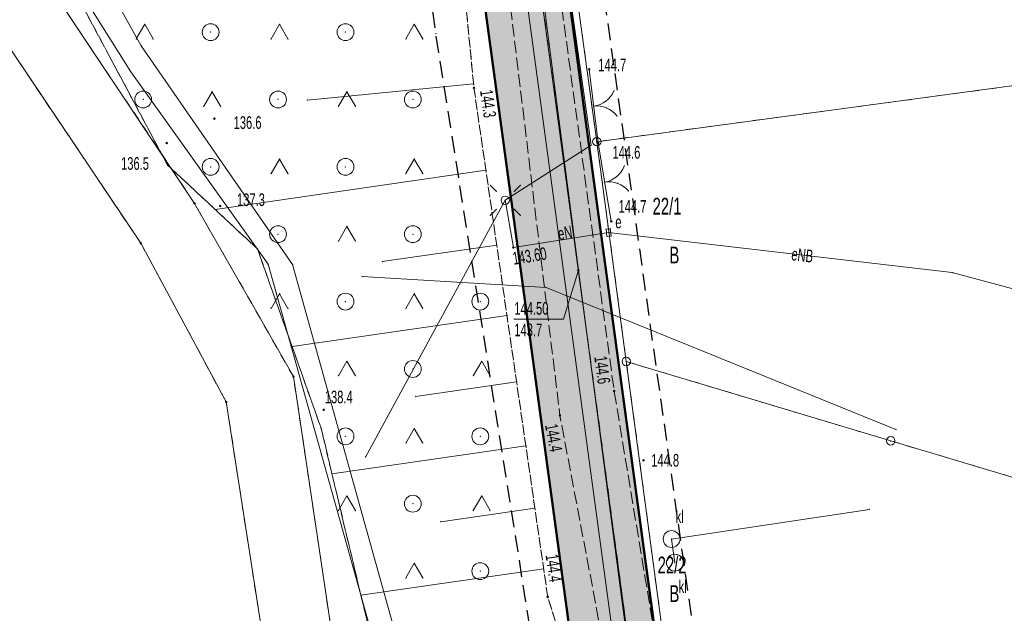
# Model space of a CAD drawing. Extents: x 6456700 to 6518119, y 5963420 to 5980059.
# Tile 230 of 256: x 6512444 to 6512502, y 5966409 to 5966445. Entities that reach past the tile are written whole.
import ezdxf
from ezdxf.enums import TextEntityAlignment as Align

# ---------------------------------------------------------------- set-up
doc = ezdxf.new("R2010")
doc.units = 0
doc.header["$MEASUREMENT"] = 0
for name, pattern in [('L_0_03', [1, 0.5, -0.5]), ('L_0_04', [1.5, 1, -0.5]), ('L_0_52', [1, 0.75, -0.25]), ('L_0_5A', [0.75, 0.5, -0.25])]:
    doc.linetypes.add(name, pattern=pattern)
doc.layers.get('0').update_dxf_attribs({"color": 2, "linetype": 'CONTINUOUS', "lineweight": 5})
for name, color, linetype, lineweight in [('000_Inne__niezydentyfikowane_', 7, 'CONTINUOUS', 18), ('18mm Kreska ciągła', 7, 'CONTINUOUS', 18), ('202_punkt_graniczny', 7, 'CONTINUOUS', 18), ('203_punkt_graniczny', 7, 'CONTINUOUS', 18), ('210_oznaczenie_konturu_uzytku_gruntowego', 96, 'CONTINUOUS', 18), ('211_numer_dzialki_ewidencyjnej', 7, 'CONTINUOUS', 18), ('218_kontur_uzytku_gruntowego', 96, 'L_0_03', 18), ('219_dzialka_ewidencyjna', 7, 'CONTINUOUS', 18), ('50mm Kreska ciągła', 7, 'CONTINUOUS', 50), ('9mm Kreska ciągła', 252, 'CONTINUOUS', 9), ('brama', 7, 'CONTINUOUS', 18), ('jezdnia', 7, 'CONTINUOUS', 18), ('latarnia', 7, 'CONTINUOUS', 18), ('ogrodzenie_trwale', 7, 'CONTINUOUS', 18), ('osadnik__szambo', 7, 'CONTINUOUS', 18), ('osadnik__szambo_Atr17', 7, 'CONTINUOUS', 18), ('pikieta_naturalna', 7, 'CONTINUOUS', 18), ('pikieta_naturalna_Atr2', 7, 'CONTINUOUS', 18), ('przewod_elektroenergetyczny_niskiego_napiecia', 7, 'CONTINUOUS', 18), ('przewod_elektroenergetyczny_podziemny', 7, 'CONTINUOUS', 18), ('przewod_elektroenergetyczny_podziemny_Atr1', 7, 'CONTINUOUS', 18), ('przewod_kanalizacyjny', 7, 'CONTINUOUS', 18), ('przewod_telekomunikacyjny_podziemny', 7, 'CONTINUOUS', 18), ('przewod_wodociagowy', 7, 'CONTINUOUS', 18), ('rzedna', 7, 'CONTINUOUS', 18), ('rzedna_Atr2', 7, 'CONTINUOUS', 18), ('rzedna_Atr3', 7, 'CONTINUOUS', 18), ('skarpa_nieumocniona', 7, 'CONTINUOUS', 18), ('slup_przewodow_napowietrznych', 7, 'CONTINUOUS', 18), ('szafa_elektroenergetyczna_lub_kontener', 7, 'CONTINUOUS', 18), ('szafa_elektroenergetyczna_lub_kontener_Atr17', 7, 'CONTINUOUS', 18), ('teren_zalesiony', 7, 'CONTINUOUS', 18), ('Zakres', 7, 'CONTINUOUS', 18)]:
    doc.layers.add(name, color=color, linetype=linetype, lineweight=lineweight)
doc.styles.get("Standard").update_dxf_attribs({"font": 'txt', "width": 0.75})

# ---------------------------------------------------------------- blocks, each defined once
blk = doc.blocks.new('mdcp_nowa')
at = {"layer": '203_punkt_graniczny', "linetype": 'Continuous', "lineweight": 18, "true_color": 0x000000}
for points in [[(6495185.12, 5982884.625, 1), (6495185.12, 5982884.715, 1)], [(6495181.93, 5982882.255, 1), (6495181.93, 5982882.345, 1)], [(6495190.99, 5982874.335, 1), (6495190.99, 5982874.425, 1)], [(6495187, 5982872.835, 1), (6495187, 5982872.925, 1)]]:
    blk.add_hatch(color=18, dxfattribs=at).paths.add_polyline_path(points)
at = {"layer": 'pikieta_naturalna', "linetype": 'Continuous', "lineweight": 18, "true_color": 0x000000}
for points in [[(6495208.54, 5982892.585, 1), (6495208.54, 5982892.675, 1)], [(6495201.7, 5982891.485, 1), (6495201.7, 5982891.575, 1)], [(6495186.3, 5982889.655, 1), (6495186.3, 5982889.745, 1)], [(6495183.47, 5982888.205, 1), (6495183.47, 5982888.295, 1)], [(6495209.07, 5982888.215, 1), (6495209.07, 5982888.305, 1)], [(6495186.64, 5982884.465, 1), (6495186.64, 5982884.555, 1)], [(6495209.85, 5982883.555, 1), (6495209.85, 5982883.645, 1)], [(6495210.02, 5982873.485, 1), (6495210.02, 5982873.575, 1)], [(6495192.78, 5982872.365, 1), (6495192.78, 5982872.455, 1)], [(6495206.8, 5982872.035, 1), (6495206.8, 5982872.125, 1)], [(6495211.76, 5982869.365, 1), (6495211.76, 5982869.455, 1)], [(6495206.08, 5982861.255, 1), (6495206.08, 5982861.345, 1)]]:
    blk.add_hatch(color=18, dxfattribs=at).paths.add_polyline_path(points)
at = {"layer": 'rzedna', "linetype": 'Continuous', "lineweight": 18, "true_color": 0xff0000}
blk.add_hatch(color=1, dxfattribs=at).paths.add_polyline_path([(6495204.04, 5982882.005, 1), (6495204.04, 5982882.095, 1)])
at = {"layer": 'rzedna', "linetype": 'Continuous', "lineweight": 18, "true_color": 0x000000}
blk.add_hatch(color=18, dxfattribs=at).paths.add_polyline_path([(6495207.9, 5982880.665, 1), (6495207.9, 5982880.755, 1)])
at = {"layer": '000_Inne__niezydentyfikowane_', "linetype": 'Continuous', "lineweight": 18, "flags": 128}
for points in [[(6495201.68, 5982891.76), (6495191.82, 5982890.8)], [(6495202.41, 5982886.63), (6495186.35, 5982884.3)], [(6495203.05, 5982882.19), (6495196.26, 5982881.21)], [(6495203.66, 5982878.02), (6495190.91, 5982876.17)], [(6495204.23, 5982874.08), (6495198.25, 5982873.21)], [(6495204.78, 5982870.28), (6495193.27, 5982868.61)], [(6495205.31, 5982866.58), (6495199.73, 5982865.77)], [(6495205.84, 5982862.97), (6495194.99, 5982861.4)]]:
    blk.add_lwpolyline(points, dxfattribs=at)
at = {"layer": '000_Inne__niezydentyfikowane_'}
for p in [(6495201.68, 5982891.76), (6495191.82, 5982890.8), (6495202.41, 5982886.63), (6495186.35, 5982884.3), (6495203.05, 5982882.19), (6495196.26, 5982881.21), (6495203.66, 5982878.02), (6495190.91, 5982876.17), (6495204.23, 5982874.08), (6495198.25, 5982873.21), (6495204.78, 5982870.28), (6495193.27, 5982868.61), (6495205.31, 5982866.58), (6495199.73, 5982865.77), (6495205.84, 5982862.97), (6495194.99, 5982861.4)]:
    blk.add_point(p, dxfattribs=at)
at = {"layer": '202_punkt_graniczny', "color": 7, "linetype": 'Continuous', "lineweight": 18}
for centre in [(6495208.99, 5982888.33), (6495210.74, 5982875.28), (6495226.43, 5982870.57)]:
    blk.add_circle(centre, 0.25, dxfattribs=at)
at = {"layer": '202_punkt_graniczny'}
for p in [(6495208.99, 5982888.33), (6495210.74, 5982875.28), (6495226.43, 5982870.57)]:
    blk.add_point(p, dxfattribs=at)
at = {"layer": '203_punkt_graniczny', "color": 7, "linetype": 'Continuous', "lineweight": 18}
for centre in [(6495185.12, 5982884.67), (6495181.93, 5982882.3), (6495190.99, 5982874.38), (6495187, 5982872.88)]:
    blk.add_circle(centre, 0.045, dxfattribs=at)
at = {"layer": '203_punkt_graniczny'}
for p in [(6495185.12, 5982884.67), (6495181.93, 5982882.3), (6495190.99, 5982874.38), (6495187, 5982872.88)]:
    blk.add_point(p, dxfattribs=at)
at = {"layer": '218_kontur_uzytku_gruntowego', "lineweight": 18, "flags": 128}
for points in [[(6495212.64, 5982845.49), (6495199.25, 5982944.91)], [(6495185.12, 5982884.67), (6495155.57, 5982928.91)], [(6495159.01, 5982916.47), (6495181.93, 5982882.3)], [(6495205.95, 5982910.58), (6495208.99, 5982888.33)], [(6495238.59, 5982892.31), (6495208.99, 5982888.33)], [(6495208.99, 5982888.33), (6495210.74, 5982875.28)], [(6495190.99, 5982874.38), (6495185.12, 5982884.67)], [(6495181.93, 5982882.3), (6495187, 5982872.88)], [(6495210.74, 5982875.28), (6495226.43, 5982870.57)], [(6495210.74, 5982875.28), (6495214.21, 5982849.34)], [(6495193.94, 5982854.62), (6495190.99, 5982874.38)], [(6495187, 5982872.88), (6495189.86, 5982854.44)], [(6495226.43, 5982870.57), (6495235.42, 5982867.88)]]:
    blk.add_lwpolyline(points, dxfattribs=at)
at = {"layer": '218_kontur_uzytku_gruntowego'}
for p in [(6495208.99, 5982888.33), (6495208.99, 5982888.33), (6495208.99, 5982888.33), (6495208.99, 5982888.33), (6495208.99, 5982888.33), (6495208.99, 5982888.33), (6495185.12, 5982884.67), (6495185.12, 5982884.67), (6495185.12, 5982884.67), (6495185.12, 5982884.67), (6495181.93, 5982882.3), (6495181.93, 5982882.3), (6495210.74, 5982875.28), (6495210.74, 5982875.28), (6495210.74, 5982875.28), (6495210.74, 5982875.28), (6495210.74, 5982875.28), (6495210.74, 5982875.28), (6495190.99, 5982874.38), (6495190.99, 5982874.38), (6495190.99, 5982874.38), (6495190.99, 5982874.38), (6495187, 5982872.88), (6495187, 5982872.88), (6495226.43, 5982870.57), (6495226.43, 5982870.57), (6495226.43, 5982870.57), (6495226.43, 5982870.57)]:
    blk.add_point(p, dxfattribs=at)
at = {"layer": '219_dzialka_ewidencyjna', "color": 3, "linetype": 'Continuous', "lineweight": 18, "flags": 128}
for points in [[(6495212.64, 5982845.49), (6495199.25, 5982944.91)], [(6495155.57, 5982928.91), (6495185.12, 5982884.67)], [(6495159.01, 5982916.47), (6495181.93, 5982882.3)], [(6495205.95, 5982910.58), (6495208.99, 5982888.33)], [(6495208.99, 5982888.33), (6495238.59, 5982892.31)], [(6495208.99, 5982888.33), (6495210.74, 5982875.28)], [(6495185.12, 5982884.67), (6495190.99, 5982874.38)], [(6495181.93, 5982882.3), (6495187, 5982872.88)], [(6495210.74, 5982875.28), (6495226.43, 5982870.57)], [(6495210.74, 5982875.28), (6495214.21, 5982849.34)], [(6495190.99, 5982874.38), (6495193.94, 5982854.62)], [(6495187, 5982872.88), (6495189.86, 5982854.44)], [(6495226.43, 5982870.57), (6495235.42, 5982867.88)]]:
    blk.add_lwpolyline(points, dxfattribs=at)
at = {"layer": '219_dzialka_ewidencyjna', "color": 3}
for p in [(6495208.99, 5982888.33), (6495208.99, 5982888.33), (6495208.99, 5982888.33), (6495185.12, 5982884.67), (6495185.12, 5982884.67), (6495181.93, 5982882.3), (6495181.93, 5982882.3), (6495210.74, 5982875.28), (6495210.74, 5982875.28), (6495210.74, 5982875.28), (6495190.99, 5982874.38), (6495190.99, 5982874.38), (6495187, 5982872.88), (6495187, 5982872.88), (6495226.43, 5982870.57), (6495226.43, 5982870.57)]:
    blk.add_point(p, dxfattribs=at)
at = {"layer": 'brama', "color": 7, "linetype": 'Continuous', "lineweight": 18, "flags": 128}
for points in [[(6495208.54, 5982892.63), (6495209.07, 5982888.26)], [(6495209.07, 5982888.26), (6495209.85, 5982883.6)]]:
    blk.add_lwpolyline(points, dxfattribs=at)
at = {"layer": 'brama', "color": 7, "linetype": 'Continuous', "lineweight": 18}
for centre, start, end in [((6495208.624, 5982891.934), 276.915, 336.915), ((6495208.986, 5982888.956), 36.915, 96.915), ((6495209.212, 5982887.409), 279.502, 339.502), ((6495209.708, 5982884.451), 39.502, 99.502)]:
    blk.add_arc(centre, 1.5, start, end, dxfattribs=at)
at = {"layer": 'brama'}
for p in [(6495208.54, 5982892.63), (6495210.004, 5982891.346), (6495209.525, 5982890.735), (6495208.805, 5982890.445), (6495208.805, 5982890.445), (6495209.574, 5982890.336), (6495210.185, 5982889.857), (6495209.07, 5982888.26), (6495209.07, 5982888.26), (6495210.617, 5982886.884), (6495209.46, 5982885.93), (6495209.46, 5982885.93), (6495210.167, 5982886.252), (6495210.233, 5982885.856), (6495210.865, 5982885.405), (6495209.85, 5982883.6)]:
    blk.add_point(p, dxfattribs=at)
at = {"layer": 'jezdnia', "color": 7, "linetype": 'L_0_52', "lineweight": 18, "flags": 128}
blk.add_lwpolyline([(6495195.83, 5982978.97), (6495200.77, 5982990.52), (6495203.76, 5983005.28), (6495200.35, 5983025.82), (6495193.24, 5983036.29), (6495189.14, 5983049.6), (6495185.12, 5983067.8), (6495183.17, 5983077.08), (6495178.19, 5983089.73), (6495174.64, 5983098.86), (6495168.43, 5983115.09), (6495161.55, 5983133.83), (6495154.76, 5983147.58), (6495144.33, 5983166.27), (6495135.54, 5983182.13), (6495131.43, 5983212.99), (6495131.68, 5983233.26), (6495131.46, 5983243.99), (6495128.32, 5983280.81), (6495127.29, 5983298.52), (6495124.19, 5983336.19), (6495123.5, 5983344), (6495121.28, 5983367.92), (6495119.64, 5983396.13), (6495116.73, 5983412.76), (6495117.19, 5983441.35), (6495116.43, 5983457.42), (6495115.48, 5983476.53), (6495115.11, 5983482.62), (6495112.3, 5983484.4), (6495091.45, 5983481.81), (6495091.37, 5983484.19), (6495109.96, 5983486.92), (6495113.25, 5983490.41), (6495113.24, 5983503.43), (6495112.69, 5983521.82), (6495113.13, 5983545.8), (6495113.51, 5983566.95), (6495116.02, 5983585), (6495118.4, 5983609.28), (6495123.42, 5983650.06), (6495131.2, 5983686.54), (6495140.07, 5983719.72), (6495146.41, 5983753.33), (6495149.05, 5983763.24), (6495154.18, 5983776.85), (6495160.67, 5983784.68), (6495175.29, 5983798.4), (6495197.26, 5983816.17), (6495217.4, 5983831.86), (6495238.65, 5983846.53), (6495263.72, 5983869.02), (6495276.39, 5983884.8), (6495285.32, 5983901), (6495289.2, 5983910.41), (6495292.89, 5983924.2), (6495294.78, 5983930.12), (6495299.2, 5983944.93), (6495304.61, 5983964.52), (6495307.5, 5983979.46), (6495307.59, 5983992.22), (6495306.46, 5984009.09), (6495305.69, 5984028.3), (6495305.67, 5984038.17), (6495300.99, 5984057.07), (6495297.28, 5984082.3), (6495291.79, 5984107.54), (6495288.36, 5984130.45), (6495280.64, 5984151.56), (6495274.64, 5984171.22), (6495270.98, 5984181.26), (6495273.99, 5984181.03), (6495276.87, 5984171.8), (6495283.5, 5984152.14), (6495291.35, 5984131.82), (6495294.78, 5984110.77), (6495299.68, 5984081.31), (6495303.27, 5984060.79), (6495332.62, 5984062.58), (6495350.78, 5984065.69), (6495352.73, 5984070.57), (6495357.63, 5984062.1), (6495352.37, 5984062.87), (6495334.16, 5984059.86), (6495303.89, 5984056.79), (6495307.64, 5984045.46), (6495309.06, 5984037.47), (6495310.62, 5984029.01), (6495312.95, 5983997.49), (6495310.44, 5983991.82), (6495310.09, 5983979.31), (6495307.08, 5983963.82), (6495301.68, 5983944.67), (6495295.97, 5983923.79), (6495292.77, 5983913.71), (6495290.13, 5983906.38), (6495284.32, 5983893.37), (6495278.05, 5983883.04), (6495264.46, 5983865.44), (6495239.09, 5983842.69), (6495219.23, 5983829.73), (6495216.93, 5983819.97), (6495223.58, 5983813.84), (6495228.16, 5983809.41), (6495224.21, 5983807.55), (6495214.94, 5983813.05), (6495207.87, 5983817.5), (6495201.24, 5983815.27), (6495178.34, 5983796.41), (6495165.6, 5983786.15), (6495159.73, 5983777.73), (6495154.77, 5983771.17), (6495151.16, 5983759.97), (6495150.26, 5983749.93), (6495142.6, 5983719.51), (6495134.42, 5983684.95), (6495127.4, 5983650.76), (6495120.08, 5983602.2), (6495117.42, 5983578.29), (6495115.94, 5983567.9), (6495115.38, 5983544.13), (6495115.07, 5983520.98), (6495115.65, 5983504.52), (6495116.24, 5983490.91), (6495120.25, 5983487.29), (6495126.33, 5983487.84), (6495143.65, 5983489.58), (6495144.46, 5983486.94), (6495127.88, 5983485.15), (6495121.64, 5983482.36), (6495118.37, 5983476.22), (6495119.55, 5983458.22), (6495119.45, 5983441.1), (6495120.18, 5983413.18), (6495121.99, 5983405.13), (6495126.07, 5983403.29), (6495130.48, 5983403.23), (6495129.73, 5983399.77), (6495124.35, 5983396.96), (6495123.73, 5983368.04), (6495126.63, 5983336.2), (6495129.59, 5983298.85), (6495131.1, 5983280.79), (6495133, 5983262.8), (6495134.25, 5983243.51), (6495134.8, 5983233.03), (6495133.67, 5983213.6), (6495138.07, 5983181.73), (6495146.27, 5983167.62), (6495157.18, 5983147.99), (6495163.68, 5983134.39), (6495170.96, 5983115.51), (6495175.46, 5983104.48), (6495181.17, 5983100.74), (6495199.93, 5983101.55), (6495199.17, 5983099.07), (6495182.34, 5983097.53), (6495180.35, 5983094.32), (6495185.39, 5983081.2), (6495192.07, 5983052.44), (6495195.58, 5983038.04), (6495198.53, 5983033.23), (6495203.76, 5983025.83), (6495206.13, 5983003.89), (6495202.54, 5982989.27), (6495201.18, 5982984.38), (6495199.22, 5982977.33), (6495199.31, 5982965.37), (6495200.17, 5982948.62), (6495203.01, 5982926.24), (6495205.43, 5982907.13), (6495210.02, 5982873.53), (6495214.31, 5982847.66), (6495217.75, 5982836.69), (6495222.16, 5982822), (6495228.36, 5982806.97), (6495230.37, 5982804.25), (6495235.28, 5982800.03), (6495240.12, 5982797.03), (6495226.36, 5982801.25), (6495225.42, 5982799.59), (6495224.16, 5982791.52), (6495222.71, 5982778.54), (6495222.21, 5982760.62), (6495221.26, 5982748.78), (6495217.72, 5982722.5), (6495220.89, 5982699.43), (6495222.63, 5982688.01), (6495226.82, 5982681.43), (6495232.44, 5982678.09), (6495238.57, 5982677.74), (6495238.58, 5982674.2), (6495234.94, 5982674.18), (6495222.7, 5982675.95), (6495211.13, 5982675.67), (6495203.44, 5982672.24), (6495190.56, 5982660.85), (6495183.64, 5982651.87), (6495180.18, 5982645.51), (6495176.56, 5982638.14), (6495173.06, 5982629.9), (6495169.79, 5982622.28), (6495168.95, 5982621.1), (6495167.1, 5982622.09), (6495169.54, 5982629.99), (6495175.88, 5982643.52), (6495181.21, 5982652.88), (6495188.25, 5982661.9), (6495200.25, 5982673.34), (6495211.64, 5982680.53), (6495218.14, 5982692.06), (6495218.39, 5982699.72), (6495215.1, 5982723.62), (6495216.08, 5982729.8), (6495218.41, 5982743.49), (6495220.09, 5982761.04), (6495220.41, 5982779.3), (6495221.74, 5982791.03), (6495222.5, 5982799.07), (6495220.92, 5982803.86), (6495210.51, 5982812.59), (6495206.38, 5982817.94), (6495202.5, 5982823.86), (6495197.41, 5982834.99), (6495191.07, 5982840.79), (6495178.96, 5982851.25), (6495180.72, 5982852.83), (6495192.33, 5982842.82), (6495193.9, 5982841.49), (6495196.29, 5982839.47), (6495200.7, 5982838.43), (6495206.86, 5982825.62), (6495210.11, 5982820.87), (6495214.26, 5982814.71), (6495221.36, 5982809.09), (6495224.36, 5982806.84), (6495223.38, 5982810.9), (6495218.5, 5982823.84), (6495214.57, 5982836.22), (6495211.53, 5982847.15), (6495206.8, 5982872.08), (6495202.64, 5982906.51), (6495199.04, 5982926.21), (6495196.67, 5982948.55), (6495195.68, 5982964.58)], close=True, dxfattribs=at)
at = {"layer": 'jezdnia'}
for p in [(6495210.02, 5982873.53), (6495206.8, 5982872.08)]:
    blk.add_point(p, dxfattribs=at)
at = {"layer": 'latarnia', "color": 7, "linetype": 'Continuous', "lineweight": 13, "flags": 128}
for points in [[(6495203.03, 5982885.381), (6495202.677, 5982885.734)], [(6495204.091, 5982885.381), (6495204.444, 5982885.734)], [(6495203.03, 5982884.32), (6495202.677, 5982883.967)], [(6495204.091, 5982884.32), (6495204.444, 5982883.967)]]:
    blk.add_lwpolyline(points, dxfattribs=at)
at = {"layer": 'latarnia', "color": 7, "linetype": 'Continuous', "lineweight": 13}
blk.add_circle((6495203.56, 5982884.85), 0.25, dxfattribs=at)
at = {"layer": 'latarnia'}
for p in [(6495202.677, 5982885.734), (6495203.03, 5982885.381), (6495204.091, 5982885.381), (6495204.444, 5982885.734), (6495203.56, 5982884.85), (6495203.03, 5982884.32), (6495204.091, 5982884.32), (6495202.677, 5982883.967), (6495204.444, 5982883.967)]:
    blk.add_point(p, dxfattribs=at)
at = {"layer": 'ogrodzenie_trwale'}
for p in [(6495208.54, 5982892.63), (6495209.07, 5982888.26), (6495209.85, 5982883.6), (6495211.76, 5982869.41)]:
    blk.add_point(p, dxfattribs=at)
at = {"layer": 'osadnik__szambo', "color": 34, "linetype": 'Continuous', "lineweight": 18}
for centre in [(6495213.43, 5982864.74), (6495213.62, 5982863.34)]:
    blk.add_circle(centre, 0.5, dxfattribs=at)
at = {"layer": 'osadnik__szambo'}
for p in [(6495213.43, 5982864.74), (6495213.62, 5982863.34)]:
    blk.add_point(p, dxfattribs=at)
at = {"layer": 'pikieta_naturalna', "color": 7, "linetype": 'Continuous', "lineweight": 18}
for centre in [(6495208.54, 5982892.63), (6495201.7, 5982891.53), (6495186.3, 5982889.7), (6495183.47, 5982888.25), (6495209.07, 5982888.26), (6495186.64, 5982884.51), (6495209.85, 5982883.6), (6495210.02, 5982873.53), (6495192.78, 5982872.41), (6495206.8, 5982872.08), (6495211.76, 5982869.41), (6495206.08, 5982861.3)]:
    blk.add_circle(centre, 0.045, dxfattribs=at)
at = {"layer": 'pikieta_naturalna'}
for p in [(6495208.54, 5982892.63), (6495201.7, 5982891.53), (6495186.3, 5982889.7), (6495183.47, 5982888.25), (6495209.07, 5982888.26), (6495186.64, 5982884.51), (6495209.85, 5982883.6), (6495210.02, 5982873.53), (6495192.78, 5982872.41), (6495206.8, 5982872.08), (6495211.76, 5982869.41), (6495206.08, 5982861.3)]:
    blk.add_point(p, dxfattribs=at)
at = {"layer": 'przewod_elektroenergetyczny_niskiego_napiecia', "color": 1, "linetype": 'Continuous', "lineweight": 18, "flags": 128}
blk.add_lwpolyline([(6495195.26, 5982869.61), (6495203.56, 5982884.85)], dxfattribs=at)
at = {"layer": 'przewod_elektroenergetyczny_niskiego_napiecia'}
for p in [(6495203.56, 5982884.85), (6495195.26, 5982869.61)]:
    blk.add_point(p, dxfattribs=at)
at = {"layer": 'przewod_elektroenergetyczny_niskiego_napiecia', "color": 1}
for p in [(6495203.56, 5982884.85), (6495195.26, 5982869.61)]:
    blk.add_point(p, dxfattribs=at)
at = {"layer": 'przewod_elektroenergetyczny_podziemny', "color": 1, "linetype": 'Continuous', "lineweight": 18, "flags": 128}
for points in [[(6495203.56, 5982884.85), (6495208.65, 5982888.13), (6495203.82, 5982922.48), (6495201.14, 5982943.1)], [(6495203.56, 5982884.85), (6495204.04, 5982882.05), (6495209.69, 5982882.94)], [(6495234.37, 5982876.29), (6495235.89, 5982879), (6495230.08, 5982880.56), (6495209.69, 5982882.94)]]:
    blk.add_lwpolyline(points, dxfattribs=at)
at = {"layer": 'przewod_elektroenergetyczny_podziemny'}
for p in [(6495208.65, 5982888.13), (6495203.56, 5982884.85), (6495203.56, 5982884.85), (6495209.69, 5982882.94), (6495209.69, 5982882.94), (6495204.04, 5982882.05), (6495230.08, 5982880.56)]:
    blk.add_point(p, dxfattribs=at)
at = {"layer": 'przewod_kanalizacyjny', "color": 34, "linetype": 'Continuous', "lineweight": 18, "flags": 128}
for points in [[(6495218.25, 5982812.87), (6495202.85, 5982833.36), (6495189.48, 5982881.05), (6495181.35, 5982892.47), (6495174.79, 5982902.9), (6495177.23, 5982904.28), (6495177.06, 5982904.62)], [(6495213.62, 5982863.34), (6495213.43, 5982864.74), (6495225.17, 5982866.5)]]:
    blk.add_lwpolyline(points, dxfattribs=at)
at = {"layer": 'przewod_kanalizacyjny'}
for p in [(6495181.35, 5982892.47), (6495189.48, 5982881.05), (6495225.17, 5982866.5), (6495213.43, 5982864.74), (6495213.62, 5982863.34)]:
    blk.add_point(p, dxfattribs=at)
at = {"layer": 'przewod_telekomunikacyjny_podziemny', "color": 30, "linetype": 'Continuous', "lineweight": 18, "flags": 128}
blk.add_lwpolyline([(6495207.3, 5982942.09), (6495201.69, 5982938.91), (6495200.16, 5982935.95), (6495204.07, 5982908.86), (6495205.14, 5982902.07), (6495207.9, 5982880.71), (6495210.95, 5982857.53), (6495212.87, 5982847.53), (6495218.63, 5982828.31), (6495225.77, 5982809.32), (6495232.28, 5982798.81)], dxfattribs=at)
at = {"layer": 'przewod_telekomunikacyjny_podziemny'}
blk.add_point((6495207.9, 5982880.71), dxfattribs=at)
at = {"layer": 'przewod_wodociagowy', "color": 5, "linetype": 'Continuous', "lineweight": 18, "flags": 128}
for points in [[(6495173.9, 5982907.55), (6495174.02, 5982907.3), (6495174.43, 5982906.49), (6495174.7, 5982905.99), (6495177.85, 5982901.38), (6495181.96, 5982894.03), (6495190.94, 5982881.04), (6495201.92, 5982841.65), (6495204.3, 5982833.94), (6495217.34, 5982813.54)], [(6495195.06, 5982880.32), (6495205.98, 5982879.68), (6495226.74, 5982871.25)]]:
    blk.add_lwpolyline(points, dxfattribs=at)
at = {"layer": 'przewod_wodociagowy'}
for p in [(6495181.96, 5982894.03), (6495190.94, 5982881.04), (6495195.06, 5982880.32), (6495205.98, 5982879.68), (6495226.74, 5982871.25)]:
    blk.add_point(p, dxfattribs=at)
at = {"layer": 'rzedna', "color": 1, "linetype": 'Continuous', "lineweight": 18}
blk.add_circle((6495204.04, 5982882.05), 0.045, dxfattribs=at)
at = {"layer": 'rzedna', "color": 7, "linetype": 'Continuous', "lineweight": 18}
blk.add_circle((6495207.9, 5982880.71), 0.045, dxfattribs=at)
at = {"layer": 'rzedna'}
for p in [(6495204.04, 5982882.05), (6495207.9, 5982880.71)]:
    blk.add_point(p, dxfattribs=at)
at = {"layer": 'rzedna_Atr2', "color": 7, "linetype": 'Continuous', "lineweight": 18, "flags": 128}
blk.add_lwpolyline([(6495207.9, 5982880.71), (6495207.01, 5982877.8), (6495204.098, 5982877.8)], dxfattribs=at)
at = {"layer": 'rzedna_Atr2'}
for p in [(6495207.9, 5982880.71), (6495204.098, 5982877.8), (6495207.01, 5982877.8)]:
    blk.add_point(p, dxfattribs=at)
at = {"layer": 'skarpa_nieumocniona', "color": 7, "linetype": 'L_0_5A', "lineweight": 18, "flags": 128}
blk.add_lwpolyline([(6495217.65, 5982814.39), (6495212.8, 5982822.34), (6495206.86, 5982825.62), (6495200.7, 5982838.43), (6495195.46, 5982859.44), (6495192.63, 5982871.32), (6495188.85, 5982881.97), (6495183.52, 5982886.94), (6495176.14, 5982900.76), (6495180, 5982904.6), (6495179.15, 5982911.71), (6495175.72, 5982920.63), (6495175.98, 5982930.29), (6495180.63, 5982930.17), (6495180.83, 5982936.86), (6495177.45, 5982936.98), (6495177.48, 5982938.07), (6495176.61, 5982948.59), (6495174.13, 5982984.91), (6495177.26, 5983009.97), (6495168.41, 5983061.47), (6495162.99, 5983082.43), (6495163.97, 5983097.34), (6495159.47, 5983111.58), (6495154.72, 5983137.09), (6495143.3, 5983161.31), (6495133.93, 5983178.05), (6495127.78, 5983190.6), (6495121.74, 5983201), (6495109.97, 5983223.74), (6495115.06, 5983236.61), (6495123.33, 5983219.43), (6495128.48, 5983200.73), (6495134.02, 5983183.5), (6495140.69, 5983170.38), (6495148.28, 5983157.89), (6495159.34, 5983136.7), (6495163.67, 5983127.48), (6495166.42, 5983114.5), (6495172.48, 5983096.4), (6495178.19, 5983089.73), (6495183.17, 5983077.08), (6495185.12, 5983067.8), (6495189.14, 5983049.6), (6495193.24, 5983036.29), (6495194.86, 5983019.23), (6495194.22, 5983005.35), (6495194.46, 5982985.14), (6495193.02, 5982977.78), (6495193.03, 5982974.24), (6495193.09, 5982968.66), (6495193.64, 5982959.29), (6495195.49, 5982946.34), (6495195.53, 5982929.96), (6495198.39, 5982919.26), (6495200.73, 5982901.53), (6495201.7, 5982891.53), (6495206.08, 5982861.3), (6495209.07, 5982851.75), (6495212.1, 5982842.39), (6495218.5, 5982823.84), (6495223.38, 5982810.9), (6495221.36, 5982809.09)], close=True, dxfattribs=at)
at = {"layer": 'skarpa_nieumocniona'}
for p in [(6495201.7, 5982891.53), (6495201.7, 5982891.53), (6495183.52, 5982886.94), (6495183.52, 5982886.94), (6495188.85, 5982881.97), (6495188.85, 5982881.97), (6495192.63, 5982871.32), (6495192.63, 5982871.32), (6495206.08, 5982861.3), (6495206.08, 5982861.3)]:
    blk.add_point(p, dxfattribs=at)
at = {"layer": 'slup_przewodow_napowietrznych', "color": 7, "linetype": 'Continuous', "lineweight": 13}
blk.add_circle((6495203.56, 5982884.85), 0.25, dxfattribs=at)
at = {"layer": 'slup_przewodow_napowietrznych'}
blk.add_point((6495203.56, 5982884.85), dxfattribs=at)
at = {"layer": 'szafa_elektroenergetyczna_lub_kontener', "color": 1, "linetype": 'Continuous', "lineweight": 18, "flags": 128}
blk.add_lwpolyline([(6495209.54, 5982883.13), (6495209.79, 5982883.16), (6495209.84, 5982882.74), (6495209.59, 5982882.71)], close=True, dxfattribs=at)
at = {"layer": 'szafa_elektroenergetyczna_lub_kontener'}
for p in [(6495209.54, 5982883.13), (6495209.79, 5982883.16), (6495209.59, 5982882.71), (6495209.84, 5982882.74)]:
    blk.add_point(p, dxfattribs=at)
at = {"layer": 'teren_zalesiony', "color": 7, "linetype": 'L_0_5A', "lineweight": 18, "flags": 128}
blk.add_lwpolyline([(6495177.26, 5983009.97), (6495168.41, 5983061.47), (6495162.99, 5983082.43), (6495163.97, 5983097.34), (6495172.48, 5983096.4), (6495178.19, 5983089.73), (6495183.17, 5983077.08), (6495185.12, 5983067.8), (6495189.14, 5983049.6), (6495193.24, 5983036.29), (6495194.86, 5983019.23), (6495194.22, 5983005.35), (6495194.46, 5982985.14), (6495193.02, 5982977.78), (6495193.03, 5982974.24), (6495193.09, 5982968.66), (6495193.64, 5982959.29), (6495195.49, 5982946.34), (6495195.53, 5982929.96), (6495198.39, 5982919.26), (6495200.73, 5982901.53), (6495201.7, 5982891.53), (6495206.08, 5982861.3), (6495209.07, 5982851.75), (6495195.46, 5982859.44), (6495192.63, 5982871.32), (6495188.85, 5982881.97), (6495183.52, 5982886.94), (6495176.14, 5982900.76), (6495182.8, 5982899.3), (6495180.63, 5982930.17), (6495180.83, 5982936.86), (6495174.13, 5982984.91)], close=True, dxfattribs=at)
at = {"layer": 'teren_zalesiony', "color": 7, "linetype": 'Continuous', "lineweight": 18, "flags": 128}
for points in [[(6495181.663, 5982894.433), (6495182.163, 5982895.299)], [(6495182.163, 5982895.299), (6495182.663, 5982894.433)], [(6495189.663, 5982894.433), (6495190.163, 5982895.299)], [(6495190.163, 5982895.299), (6495190.663, 5982894.433)], [(6495197.663, 5982894.433), (6495198.163, 5982895.299)], [(6495198.163, 5982895.299), (6495198.663, 5982894.433)], [(6495185.663, 5982890.433), (6495186.163, 5982891.299)], [(6495186.163, 5982891.299), (6495186.663, 5982890.433)], [(6495193.663, 5982890.433), (6495194.163, 5982891.299)], [(6495194.163, 5982891.299), (6495194.663, 5982890.433)], [(6495189.663, 5982886.433), (6495190.163, 5982887.299)], [(6495190.163, 5982887.299), (6495190.663, 5982886.433)], [(6495197.663, 5982886.433), (6495198.163, 5982887.299)], [(6495198.163, 5982887.299), (6495198.663, 5982886.433)], [(6495193.663, 5982882.433), (6495194.163, 5982883.299)], [(6495194.163, 5982883.299), (6495194.663, 5982882.433)], [(6495189.663, 5982878.433), (6495190.163, 5982879.299)], [(6495190.163, 5982879.299), (6495190.663, 5982878.433)], [(6495197.663, 5982878.433), (6495198.163, 5982879.299)], [(6495198.163, 5982879.299), (6495198.663, 5982878.433)], [(6495193.663, 5982874.433), (6495194.163, 5982875.299)], [(6495194.163, 5982875.299), (6495194.663, 5982874.433)], [(6495201.663, 5982874.433), (6495202.163, 5982875.299)], [(6495202.163, 5982875.299), (6495202.663, 5982874.433)], [(6495197.663, 5982870.433), (6495198.163, 5982871.299)], [(6495198.163, 5982871.299), (6495198.663, 5982870.433)], [(6495193.663, 5982866.433), (6495194.163, 5982867.299)], [(6495194.163, 5982867.299), (6495194.663, 5982866.433)], [(6495201.663, 5982866.433), (6495202.163, 5982867.299)], [(6495202.163, 5982867.299), (6495202.663, 5982866.433)], [(6495197.663, 5982862.433), (6495198.163, 5982863.299)], [(6495198.163, 5982863.299), (6495198.663, 5982862.433)]]:
    blk.add_lwpolyline(points, dxfattribs=at)
at = {"layer": 'teren_zalesiony', "color": 7, "linetype": 'Continuous', "lineweight": 18}
for centre in [(6495186.076, 5982894.836), (6495194.076, 5982894.836), (6495182.076, 5982890.836), (6495190.076, 5982890.836), (6495198.076, 5982890.836), (6495186.076, 5982886.836), (6495194.076, 5982886.836), (6495190.076, 5982882.836), (6495198.076, 5982882.836), (6495194.076, 5982878.836), (6495202.076, 5982878.836), (6495198.076, 5982874.836), (6495194.076, 5982870.836), (6495202.076, 5982870.836), (6495198.076, 5982866.836), (6495202.076, 5982862.836)]:
    blk.add_circle(centre, 0.5, dxfattribs=at)
at = {"layer": 'teren_zalesiony'}
for p in [(6495182.163, 5982895.299), (6495182.163, 5982895.299), (6495190.163, 5982895.299), (6495190.163, 5982895.299), (6495198.163, 5982895.299), (6495198.163, 5982895.299), (6495186.076, 5982894.836), (6495194.076, 5982894.836), (6495181.663, 5982894.433), (6495182.663, 5982894.433), (6495189.663, 5982894.433), (6495190.663, 5982894.433), (6495197.663, 5982894.433), (6495198.663, 5982894.433), (6495186.163, 5982891.299), (6495186.163, 5982891.299), (6495194.163, 5982891.299), (6495194.163, 5982891.299), (6495201.7, 5982891.53), (6495182.076, 5982890.836), (6495190.076, 5982890.836), (6495198.076, 5982890.836), (6495185.663, 5982890.433), (6495186.663, 5982890.433), (6495193.663, 5982890.433), (6495194.663, 5982890.433), (6495190.163, 5982887.299), (6495190.163, 5982887.299), (6495198.163, 5982887.299), (6495198.163, 5982887.299), (6495183.52, 5982886.94), (6495186.076, 5982886.836), (6495194.076, 5982886.836), (6495189.663, 5982886.433), (6495190.663, 5982886.433), (6495197.663, 5982886.433), (6495198.663, 5982886.433), (6495194.163, 5982883.299), (6495194.163, 5982883.299), (6495190.076, 5982882.836), (6495193.663, 5982882.433), (6495194.663, 5982882.433), (6495198.076, 5982882.836), (6495188.85, 5982881.97), (6495190.163, 5982879.299), (6495190.163, 5982879.299), (6495198.163, 5982879.299), (6495198.163, 5982879.299), (6495189.663, 5982878.433), (6495190.663, 5982878.433), (6495194.076, 5982878.836), (6495197.663, 5982878.433), (6495198.663, 5982878.433), (6495202.076, 5982878.836), (6495194.163, 5982875.299), (6495194.163, 5982875.299), (6495198.076, 5982874.836), (6495202.163, 5982875.299), (6495202.163, 5982875.299), (6495193.663, 5982874.433), (6495194.663, 5982874.433), (6495201.663, 5982874.433), (6495202.663, 5982874.433), (6495192.63, 5982871.32), (6495198.163, 5982871.299), (6495198.163, 5982871.299), (6495194.076, 5982870.836), (6495202.076, 5982870.836), (6495197.663, 5982870.433), (6495198.663, 5982870.433), (6495194.163, 5982867.299), (6495194.163, 5982867.299), (6495202.163, 5982867.299), (6495202.163, 5982867.299), (6495198.076, 5982866.836), (6495193.663, 5982866.433), (6495194.663, 5982866.433), (6495201.663, 5982866.433), (6495202.663, 5982866.433), (6495198.163, 5982863.299), (6495198.163, 5982863.299), (6495202.076, 5982862.836), (6495197.663, 5982862.433), (6495198.663, 5982862.433), (6495206.08, 5982861.3)]:
    blk.add_point(p, dxfattribs=at)
at = {"layer": 'Zakres', "linetype": 'L_0_04', "lineweight": 25, "flags": 128}
blk.add_lwpolyline([(6495113.77, 5985050.22), (6495121.12, 5984877.07), (6495125.76, 5984757.87), (6495129.89, 5984649.81), (6495141.08, 5984611.3), (6495145.77, 5984544.53), (6495147.36, 5984487.27), (6495157.22, 5984392.07), (6495162.95, 5984387.45), (6495180.24, 5984384.16), (6495229.5, 5984386.61), (6495251.65, 5984373.41), (6495258.77, 5984357.12), (6495255.44, 5984330.44), (6495250.77, 5984304.39), (6495252.21, 5984282.78), (6495255.46, 5984256.45), (6495254.94, 5984238.25), (6495266.4, 5984211), (6495277.24, 5984182.33), (6495294.2, 5984133.19), (6495300.94, 5984095.37), (6495313.24, 5984037.69), (6495317.44, 5983978.18), (6495300.35, 5983922.18), (6495282.35, 5983883.38), (6495266.21, 5983862.23), (6495242.03, 5983839.67), (6495211.11, 5983816.86), (6495158.26, 5983772.66), (6495130.6, 5983651.16), (6495116.31, 5983543.43), (6495129.51, 5983346.73), (6495134.58, 5983264.71), (6495139.64, 5983186.97), (6495193.25, 5983077.94), (6495199.2, 5983041.97), (6495206.23, 5983026), (6495208.96, 5983004.88), (6495202.27, 5982979.48), (6495202.42, 5982950.13), (6495209.35, 5982897.38), (6495215.97, 5982850.34), (6495228.6, 5982809.97), (6495226.85, 5982778.82), (6495225.04, 5982750.56), (6495220.26, 5982723.37), (6495226.54, 5982679.97), (6495206.06, 5982669.48), (6495192.68, 5982657.71), (6495184.57, 5982648.65), (6495174.78, 5982624.58), (6495164.23, 5982604.61), (6495150.7, 5982588.3), (6495137.69, 5982582.43), (6495118.26, 5982573.75), (6495100.35, 5982558.42), (6495090.36, 5982544.99), (6495075.87, 5982519.06), (6495060.83, 5982499.68), (6495049.41, 5982485.49), (6495035.07, 5982459.7), (6495006.7, 5982406.64), (6494980.89, 5982351.84), (6494944.35, 5982293.29), (6494925.72, 5982250.11), (6494905.2, 5982190.37), (6494898.43, 5982153.5), (6494879.51, 5982063.89), (6494864.14, 5981992.66), (6494816.93, 5981768.61), (6494777.79, 5981577.7), (6494739.84, 5981394.72), (6494718.65, 5981297.89), (6494716.45, 5981237.31), (6494738.62, 5981208.21), (6494776.48, 5981173.06), (6494817.16, 5981137.44), (6494847.63, 5981109.8), (6494877.39, 5981077.08), (6494912.75, 5981030.55), (6494916.06, 5981014.71), (6494903.86, 5980957.01), (6494916.13, 5980953.51), (6494892.32, 5980927.59), (6494850.7, 5980858.8), (6494806.81, 5980779.89), (6494785.1, 5980753.49), (6494715.22, 5980723.29), (6494679.96, 5980686.78), (6494651.35, 5980651.29), (6494549.14, 5980683.24), (6494511.84, 5980659.66), (6494443.61, 5980630.33), (6494428.78, 5980598.6), (6494431.58, 5980579.46), (6494420.56, 5980549.76), (6494416.45, 5980528.2), (6494403.86, 5980507.16), (6494388.89, 5980482.96), (6494365.32, 5980407.99), (6494335.67, 5980315.15), (6494332.29, 5980297.41), (6494335.1, 5980278.18), (6494347.25, 5980254.84), (6494336.79, 5980250.09), (6494300.04, 5980271.34), (6494320.8, 5980301.43), (6494336.81, 5980349.17), (6494344.85, 5980380.92), (6494360.85, 5980437.13), (6494374.18, 5980476.38), (6494386.14, 5980498.84), (6494403.02, 5980528.52), (6494411.33, 5980563.19), (6494420.84, 5980586.25), (6494420.25, 5980601.11), (6494434.95, 5980635.94), (6494446.75, 5980644.99), (6494465.77, 5980647.27), (6494513.02, 5980669.46), (6494507.85, 5980679.68), (6494547.89, 5980705.83), (6494570.06, 5980691.34), (6494636.17, 5980669.05), (6494706.14, 5980756.86), (6494742.78, 5980772.58), (6494798.53, 5980814.27), (6494826.12, 5980867.97), (6494849.57, 5980908.6), (6494845.35, 5980942.01), (6494853.94, 5980970.83), (6494891.08, 5980960.54), (6494890.11, 5980965.73), (6494903.94, 5981025.69), (6494869.98, 5981070.3), (6494770.97, 5981160.58), (6494728.18, 5981200.64), (6494706.13, 5981229.56), (6494707.94, 5981299.75), (6494728.84, 5981398.1), (6494767.06, 5981580.19), (6494806.17, 5981770.55), (6494854.36, 5981994.76), (6494869.73, 5982065.97), (6494888.61, 5982155.44), (6494891.67, 5982173.95), (6494895.82, 5982197.45), (6494916.38, 5982253.72), (6494935.47, 5982297.95), (6494954.97, 5982331.67), (6494972.09, 5982356.64), (6494997.76, 5982411.14), (6495026.29, 5982464.48), (6495041.09, 5982491.09), (6495052.99, 5982505.88), (6495067.51, 5982524.6), (6495081.94, 5982550.43), (6495092.99, 5982565.28), (6495112.86, 5982582.29), (6495133.59, 5982591.55), (6495144.48, 5982596.46), (6495155.87, 5982610.19), (6495165.7, 5982628.8), (6495175.96, 5982654.03), (6495185.62, 5982664.83), (6495200.4, 5982677.82), (6495212.49, 5982688.04), (6495209.64, 5982723.43), (6495215.22, 5982750.57), (6495216.87, 5982779.54), (6495218.31, 5982809.31), (6495206.86, 5982847.92), (6495199.44, 5982894.74), (6495192.11, 5982948.71), (6495190.16, 5982979.24), (6495183.47, 5983075.16), (6495129.79, 5983184.34), (6495124.6, 5983264.07), (6495119.53, 5983346.09), (6495106.27, 5983543.75), (6495120.74, 5983652.9), (6495148.75, 5983779.42), (6495204.15, 5983826.04), (6495273.41, 5983889.36), (6495288.53, 5983927.42), (6495300.83, 5983964.69), (6495303.91, 5983980.14), (6495301.32, 5984039.55), (6495291.1, 5984093.63), (6495284.5, 5984130.67), (6495267.84, 5984178.93), (6495257.12, 5984207.3), (6495244.96, 5984236.19), (6495244.79, 5984255.42), (6495242.25, 5984281.97), (6495240.71, 5984304.95), (6495245.55, 5984331.94), (6495248.51, 5984355.64), (6495243.77, 5984366.47), (6495226.98, 5984376.47), (6495179.54, 5984374.12), (6495158.61, 5984378.09), (6495147.7, 5984386.91), (6495137.38, 5984486.61), (6495135.78, 5984544.04), (6495131.18, 5984609.54), (6495119.95, 5984648.2), (6495115.76, 5984757.49), (6495111.12, 5984876.67), (6495103.73, 5985050.93), (6495109.36, 5985081.73), (6495120.41, 5985085.88)], close=True, dxfattribs=at)
at = {"layer": 'Zakres'}
blk.add_point((6495199.44, 5982894.74), dxfattribs=at)
at = {"layer": '210_oznaczenie_konturu_uzytku_gruntowego', "lineweight": 20, "width": 0.66}
for p in [(6495213.3, 5982882.1), (6495213.3, 5982862)]:
    blk.add_text('B', height=1, dxfattribs=at).set_placement(p, align=Align.TOP_LEFT)
at = {"layer": '211_numer_dzialki_ewidencyjnej', "color": 7, "lineweight": 20, "width": 0.66}
for s, p in [('22/1', (6495212.3, 5982885)), ('22/2', (6495212.6, 5982863.7))]:
    blk.add_text(s, height=1, dxfattribs=at).set_placement(p, align=Align.TOP_LEFT)
at = {"layer": 'osadnik__szambo_Atr17', "color": 34, "lineweight": 15, "width": 0.66}
for p in [(6495213.669, 5982866.45), (6495213.849, 5982862.29)]:
    blk.add_text('kl', height=0.75, dxfattribs=at).set_placement(p, align=Align.TOP_LEFT)
at = {"layer": 'pikieta_naturalna_Atr2', "color": 7, "lineweight": 15, "width": 0.66}
for s, p in [('144.7', (6495209.08, 5982893.26)), ('136.6', (6495187.44, 5982889.84)), ('144.6', (6495209.92, 5982888.07)), ('136.5', (6495180.76, 5982887.41)), ('137.3', (6495187.64, 5982885.26)), ('144.7', (6495210.28, 5982884.86)), ('138.4', (6495192.85, 5982873.55)), ('144.8', (6495212.22, 5982869.79))]:
    blk.add_text(s, height=0.75, dxfattribs=at).set_placement(p, align=Align.TOP_LEFT)
for s, rotation, p in [('144.3', 278.2, (6495202.8, 5982891.46)), ('144.6', 277.8, (6495209.58, 5982875.65)), ('144.4', 280.7, (6495206.65, 5982871.63)), ('144.4', 278.2, (6495206.69, 5982863.89))]:
    blk.add_text(s, height=0.75, rotation=rotation, dxfattribs=at).set_placement(p, align=Align.TOP_LEFT)
at = {"layer": 'przewod_elektroenergetyczny_podziemny_Atr1', "color": 1, "lineweight": 15, "width": 0.66}
for s, rotation, p in [('eN', 9, (6495206.633, 5982883.221)), ('eNB', 353.3, (6495220.593, 5982882.042))]:
    blk.add_text(s, height=0.75, rotation=rotation, dxfattribs=at).set_placement(p, align=Align.TOP_LEFT)
at = {"layer": 'rzedna_Atr2', "color": 1, "lineweight": 15, "width": 0.66}
blk.add_text('143.60', height=0.75, rotation=9, dxfattribs=at).set_placement((6495203.943, 5982881.761), align=Align.TOP_LEFT)
at = {"layer": 'rzedna_Atr2', "color": 7, "lineweight": 15, "width": 0.66}
blk.add_text('144.50', height=0.75, dxfattribs=at).set_placement((6495204.098, 5982878.808), align=Align.TOP_LEFT)
at = {"layer": 'rzedna_Atr3', "color": 7, "lineweight": 15, "width": 0.66}
blk.add_text('143.7', height=0.75, dxfattribs=at).set_placement((6495204.098, 5982877.532), align=Align.TOP_LEFT)
at = {"layer": 'szafa_elektroenergetyczna_lub_kontener_Atr17', "color": 1, "lineweight": 15, "width": 0.66}
blk.add_text('e', height=0.75, dxfattribs=at).set_placement((6495210.09, 5982883.94), align=Align.TOP_LEFT)

msp = doc.modelspace()

# ---------------------------------------------------------------- block references
at = {"linetype": 'ByBlock'}
msp.add_blockref('mdcp_nowa', (17268.786, -16450.998), dxfattribs=at)

# ---------------------------------------------------------------- next in the draw order: hatches: boundary and pattern name
at = {"layer": '9mm Kreska ciągła'}
h = msp.add_hatch(dxfattribs=at)
h.set_pattern_fill('SAND_AND_LIME', color=4, scale=0.1)
h.set_pattern_definition([(37.5, (6512460.46478, 5966356.95414), (-0.00680328, 0.20809697), [0, -0.16416, 0, -0.1836, 0, -0.1755]), (7.5, (6512460.46478, 5966356.95414), (0.1911359, 0.30479178), [0, -0.08856, 0, -0.14796, 0, -0.0567]), (-32.5, (6512460.33194, 5966356.95414), (0.33632732, 0.00061118), [0, -0.054, 0, -0.1944, 0, -0.2538]), (-42.5, (6512460.33194, 5966356.95414), (0.32466167, 0.09478896), [0, -0.027, 0, -0.12744, 0, -0.1458])])
h.paths.add_polyline_path([(6512465.434, 5966557.916), (6512460.465, 5966557.361), (6512463.1, 5966531.766, -0.016151), (6512463.542, 5966525.485), (6512464.713, 5966494.68, 0.024197), (6512465.164, 5966489.476), (6512477.819, 5966396.138, 0.038394), (6512478.753, 5966391.79), (6512487.619, 5966361.89), (6512494.298, 5966356.954), (6512483.546, 5966393.211, -0.038394), (6512482.774, 5966396.81), (6512470.118, 5966490.148, -0.024197), (6512469.71, 5966494.87), (6512468.539, 5966525.675, 0.016151), (6512468.074, 5966532.278), (6512465.438, 5966557.873), (6512465.434, 5966557.916)])

# ---------------------------------------------------------------- next in the draw order: linework, layer by layer
at = {"layer": '18mm Kreska ciągła', "color": 4, "ltscale": 0.1}
msp.add_line((6512480.296, 5966396.474), (6512467.641, 5966489.812), dxfattribs=at)
at = {"layer": '50mm Kreska ciągła', "color": 5, "ltscale": 0.1}
msp.add_lwpolyline([(6512465.434, 5966557.916), (6512460.465, 5966557.361), (6512463.1, 5966531.766, -0.016151), (6512463.542, 5966525.485), (6512464.713, 5966494.68, 0.024197), (6512465.164, 5966489.476), (6512477.819, 5966396.138, 0.038394), (6512478.753, 5966391.79), (6512487.619, 5966361.89), (6512494.298, 5966356.954), (6512483.546, 5966393.211, -0.038394), (6512482.774, 5966396.81), (6512470.118, 5966490.148, -0.024197), (6512469.71, 5966494.87), (6512468.539, 5966525.675, 0.016151), (6512468.074, 5966532.278), (6512465.438, 5966557.873)], format="xyb", dxfattribs=at)

doc.saveas('drawing.dxf')
